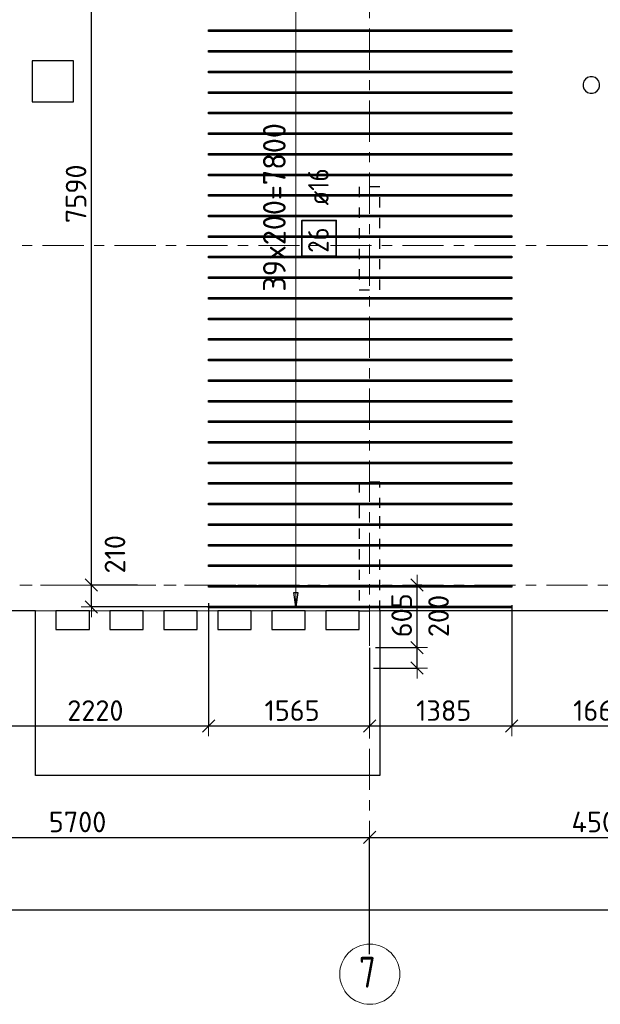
# Model space of a CAD drawing. Header units: metres. Extents: x -38 to 107, y -15 to 21.
# Tile 16 of 167: x 16.05 to 21.69, y -4.07 to 5.5. Entities that reach past the tile are written whole.
import ezdxf

# ---------------------------------------------------------------- set-up
doc = ezdxf.new("R2010")
doc.units = ezdxf.units.M
doc.header["$PDMODE"] = 65
for name, pattern in [('______11', [0.5, 0.4, -0.05, 0, -0.05]), ('______2', [0.0405, 0.03, -0.0105]), ('______3', [0.5, 0.4, -0.1]), ('______5', [1.1, 0.8, -0.1, 0.1, -0.1])]:
    doc.linetypes.add(name, pattern=pattern)
for name, color, linetype, lineweight in [('XR$2$Осевая линия (1)', 7, '______5', 13), ('XR$2$Размерная линия (1)', 7, 'Continuous', 13), ('XR$4$Балка (1)', 7, '______3', 13), ('XR$4$Перекрытие (1)', 7, 'Continuous', 35), ('XR$4$Размерная линия (1)', 7, 'Continuous', 13)]:
    doc.layers.add(name, color=color, linetype=linetype, lineweight=lineweight)
doc.layers.add('XR$4$Арм.стержн.Доп. Арм верхн.зоны Х', color=7, linetype='Continuous', lineweight=35, true_color=0x8c8cff)
doc.layers.add('XR$6$Стена_ бетон несущ.', color=7, linetype='Continuous', lineweight=70, true_color=0xb4b496)
doc.styles.add('ISOCPEUR', font='txt')
doc.dimstyles.new('DIMSTYLE_3', dxfattribs={"dimtxt": 0.2, "dimasz": 0.2, "dimexe": 0, "dimexo": 0, "dimgap": 0.1, "dimtad": 2, "dimdec": 0, "dimlfac": 1000, "dimrnd": 5, "dimzin": 12, "dimdsep": 46, "dimtxsty": 'ISOCPEUR', "dimblk1": 'ALL_ML_STRICH', "dimblk2": 'ALL_ML_STRICH', "dimsah": 1, "dimcen": 0, "dimclrd": 7, "dimclre": 256, "dimclrt": 7, "dimadec": 0, "dimazin": 0, "dimtfac": 1, "dimtdec": 0, "dimtix": 1, "dimtmove": 2, "dimatfit": 3, "dimfxl": 0, "dimtzin": 0, "dimlwd": 0, "dimlwe": -3, "dimarcsym": 0})
doc.dimstyles.new('DIMSTYLE_34', dxfattribs={"dimtxt": 0.2, "dimasz": 0.2, "dimexe": 0, "dimexo": 0, "dimgap": 0.1, "dimtad": 0, "dimdec": 0, "dimlfac": 1000, "dimrnd": 5, "dimzin": 12, "dimdsep": 46, "dimtxsty": 'ISOCPEUR', "dimblk1": 'ALL_ML_STRICH', "dimblk2": 'ALL_ML_STRICH', "dimsah": 1, "dimcen": 0, "dimclrd": 7, "dimclre": 256, "dimclrt": 7, "dimadec": 0, "dimazin": 0, "dimtfac": 1, "dimtdec": 0, "dimtix": 1, "dimtmove": 2, "dimatfit": 3, "dimfxl": 0, "dimtvp": 1.2, "dimtzin": 0, "dimlwd": 0, "dimlwe": -3, "dimarcsym": 0})

# ---------------------------------------------------------------- blocks, each defined once
blk = doc.blocks.new('ALL_ML_STRICH')
at = {"color": 0, "linetype": 'ByBlock', "lineweight": -2}
for p, q in [((0, -0.5), (0, 0.5)), ((-1, 0), (0.5, 0)), ((-0.3, -0.3), (0.3, 0.3))]:
    blk.add_line(p, q, dxfattribs=at)
blk = doc.blocks.new('*D12')
at = {"layer": 'DEFPOINTS', "color": 7, "linetype": 'Continuous', "lineweight": 13, "transparency": 33554687}
for p in [(0.5, -3.1033), (0.5, -3.1563), (61.6, -3.1401)]:
    blk.add_point(p, dxfattribs=at)
at = {"layer": 'XR$2$Размерная линия (1)', "color": 9, "linetype": 'Continuous', "lineweight": -2, "true_color": 0xc7c7c7, "transparency": 33554687}
for p, q in [((0.5, -3.1233), (0.5, -3.1563)), ((61.6, -3.1563), (61.6, -3.1563))]:
    blk.add_line(p, q, dxfattribs=at)
at = {"layer": 'XR$2$Размерная линия (1)', "color": 7, "linetype": 'Continuous', "lineweight": -2, "transparency": 33554687}
blk.add_line((0.5, -3.1563), (61.6, -3.1563), dxfattribs=at)
at = {"layer": 'XR$2$Размерная линия (1)', "color": 7, "linetype": 'Continuous', "lineweight": 13, "transparency": 33554687, "xscale": 0.2, "yscale": 0.2, "zscale": 0.2, "rotation": 180}
blk.add_blockref('ALL_ML_STRICH', (0.5, -3.1563), dxfattribs=at)
at = {"layer": 'XR$2$Размерная линия (1)', "color": 7, "linetype": 'Continuous', "lineweight": 13, "transparency": 33554687, "xscale": 0.2, "yscale": 0.2, "zscale": 0.2}
blk.add_blockref('ALL_ML_STRICH', (61.6, -3.1563), dxfattribs=at)
at = {"layer": 'XR$2$Размерная линия (1)', "color": 7, "linetype": 'Continuous', "lineweight": 13, "transparency": 33554687, "insert": (31.1, -3.0063), "char_height": 0.2, "width": 1, "attachment_point": 5, "style": 'ISOCPEUR'}
blk.add_mtext('\\A1;{61100}', dxfattribs=at)
blk = doc.blocks.new('*D16')
at = {"layer": 'DEFPOINTS', "color": 7, "linetype": 'Continuous', "lineweight": 13, "transparency": 33554687}
for p in [(13.75, -2.452), (13.75, -3.5132), (19.45, -3.6075)]:
    blk.add_point(p, dxfattribs=at)
at = {"layer": 'XR$2$Размерная линия (1)', "color": 9, "linetype": 'Continuous', "lineweight": -2, "true_color": 0xc7c7c7, "transparency": 33554687}
for p, q in [((13.75, -3.4932), (13.75, -2.452)), ((19.45, -3.5875), (19.45, -2.452))]:
    blk.add_line(p, q, dxfattribs=at)
at = {"layer": 'XR$2$Размерная линия (1)', "color": 7, "linetype": 'Continuous', "lineweight": -2, "transparency": 33554687}
blk.add_line((13.75, -2.452), (19.45, -2.452), dxfattribs=at)
at = {"layer": 'XR$2$Размерная линия (1)', "color": 7, "linetype": 'Continuous', "lineweight": 13, "transparency": 33554687, "xscale": 0.2, "yscale": 0.2, "zscale": 0.2, "rotation": 180}
blk.add_blockref('ALL_ML_STRICH', (13.75, -2.452), dxfattribs=at)
at = {"layer": 'XR$2$Размерная линия (1)', "color": 7, "linetype": 'Continuous', "lineweight": 13, "transparency": 33554687, "xscale": 0.2, "yscale": 0.2, "zscale": 0.2}
blk.add_blockref('ALL_ML_STRICH', (19.45, -2.452), dxfattribs=at)
at = {"layer": 'XR$2$Размерная линия (1)', "color": 7, "linetype": 'Continuous', "lineweight": 13, "transparency": 33554687, "insert": (16.61, -2.302), "char_height": 0.2, "width": 0.8, "attachment_point": 5, "style": 'ISOCPEUR'}
blk.add_mtext('\\A1;{5700}', dxfattribs=at)
blk = doc.blocks.new('*D17')
at = {"layer": 'DEFPOINTS', "color": 7, "linetype": 'Continuous', "lineweight": 13, "transparency": 33554687}
for p in [(19.45, -2.452), (23.95, -3.5208), (19.45, -3.6075)]:
    blk.add_point(p, dxfattribs=at)
at = {"layer": 'XR$2$Размерная линия (1)', "color": 9, "linetype": 'Continuous', "lineweight": -2, "true_color": 0xc7c7c7, "transparency": 33554687}
for p, q in [((19.45, -3.5875), (19.45, -2.452)), ((23.95, -3.5008), (23.95, -2.452))]:
    blk.add_line(p, q, dxfattribs=at)
at = {"layer": 'XR$2$Размерная линия (1)', "color": 7, "linetype": 'Continuous', "lineweight": -2, "transparency": 33554687}
blk.add_line((19.45, -2.452), (23.95, -2.452), dxfattribs=at)
at = {"layer": 'XR$2$Размерная линия (1)', "color": 7, "linetype": 'Continuous', "lineweight": 13, "transparency": 33554687, "xscale": 0.2, "yscale": 0.2, "zscale": 0.2, "rotation": 180}
blk.add_blockref('ALL_ML_STRICH', (19.45, -2.452), dxfattribs=at)
at = {"layer": 'XR$2$Размерная линия (1)', "color": 7, "linetype": 'Continuous', "lineweight": 13, "transparency": 33554687, "xscale": 0.2, "yscale": 0.2, "zscale": 0.2}
blk.add_blockref('ALL_ML_STRICH', (23.95, -2.452), dxfattribs=at)
at = {"layer": 'XR$2$Размерная линия (1)', "color": 7, "linetype": 'Continuous', "lineweight": 13, "transparency": 33554687, "insert": (21.7, -2.302), "char_height": 0.2, "width": 0.8, "attachment_point": 5, "style": 'ISOCPEUR'}
blk.add_mtext('\\A1;{4500}', dxfattribs=at)
blk = doc.blocks.new('*D431')
at = {"layer": 'DEFPOINTS', "color": 7, "linetype": 'Continuous', "lineweight": 13, "transparency": 33554687}
for p in [(17.2125, 0), (16.7454, -0.2119), (17.9626, -0.2119)]:
    blk.add_point(p, dxfattribs=at)
at = {"layer": 'XR$4$Размерная линия (1)', "color": 9, "linetype": 'Continuous', "lineweight": -2, "true_color": 0xc7c7c7, "transparency": 33554687}
for p, q in [((17.1925, 0), (16.7454, 0)), ((17.9426, -0.2119), (16.7454, -0.2119))]:
    blk.add_line(p, q, dxfattribs=at)
at = {"layer": 'XR$4$Размерная линия (1)', "color": 7, "linetype": 'Continuous', "lineweight": -2, "transparency": 33554687}
blk.add_line((16.7454, -0.2119), (16.7454, 0), dxfattribs=at)
at = {"layer": 'XR$4$Размерная линия (1)', "color": 7, "linetype": 'Continuous', "lineweight": 13, "transparency": 33554687, "xscale": 0.2, "yscale": 0.2, "zscale": 0.2}
for p, rotation in [((16.7454, 0), 90), ((16.7454, -0.2119), 270)]:
    blk.add_blockref('ALL_ML_STRICH', p, dxfattribs=dict(at, rotation=rotation))
at = {"layer": 'XR$4$Размерная линия (1)', "color": 7, "linetype": 'Continuous', "lineweight": 13, "transparency": 33554687, "insert": (16.974, 0.3001), "char_height": 0.2, "width": 0.6, "attachment_point": 5, "rotation": 90, "style": 'ISOCPEUR'}
blk.add_mtext('\\A1;{210}', dxfattribs=at)
blk = doc.blocks.new('*D432')
at = {"layer": 'DEFPOINTS', "color": 7, "linetype": 'Continuous', "lineweight": 13, "transparency": 33554687}
for p in [(17.9193, 7.5881), (16.7454, 0), (17.2125, 0)]:
    blk.add_point(p, dxfattribs=at)
at = {"layer": 'XR$4$Размерная линия (1)', "color": 9, "linetype": 'Continuous', "lineweight": -2, "true_color": 0xc7c7c7, "transparency": 33554687}
for p, q in [((17.8993, 7.5881), (16.7454, 7.5881)), ((17.1925, 0), (16.7454, 0))]:
    blk.add_line(p, q, dxfattribs=at)
at = {"layer": 'XR$4$Размерная линия (1)', "color": 7, "linetype": 'Continuous', "lineweight": -2, "transparency": 33554687}
blk.add_line((16.7454, 0), (16.7454, 7.5881), dxfattribs=at)
at = {"layer": 'XR$4$Размерная линия (1)', "color": 7, "linetype": 'Continuous', "lineweight": 13, "transparency": 33554687, "xscale": 0.2, "yscale": 0.2, "zscale": 0.2}
for p, rotation in [((16.7454, 7.5881), 90), ((16.7454, 0), 270)]:
    blk.add_blockref('ALL_ML_STRICH', p, dxfattribs=dict(at, rotation=rotation))
at = {"layer": 'XR$4$Размерная линия (1)', "color": 7, "linetype": 'Continuous', "lineweight": 13, "transparency": 33554687, "insert": (16.5954, 3.8041), "char_height": 0.2, "width": 0.8, "attachment_point": 5, "rotation": 90, "style": 'ISOCPEUR'}
blk.add_mtext('\\A1;{7590}', dxfattribs=at)
blk = doc.blocks.new('*D522')
at = {"layer": 'DEFPOINTS', "color": 7, "linetype": 'Continuous', "lineweight": 13, "transparency": 33554687}
for p in [(19.4865, -0.6067), (19.4698, -0.8067), (19.9127, -0.8067)]:
    blk.add_point(p, dxfattribs=at)
at = {"layer": 'XR$4$Размерная линия (1)', "color": 9, "linetype": 'Continuous', "lineweight": -2, "true_color": 0xc7c7c7, "transparency": 33554687}
for p, q in [((19.5065, -0.6067), (19.9127, -0.6067)), ((19.4898, -0.8067), (19.9127, -0.8067))]:
    blk.add_line(p, q, dxfattribs=at)
at = {"layer": 'XR$4$Размерная линия (1)', "color": 7, "linetype": 'Continuous', "lineweight": -2, "transparency": 33554687}
blk.add_line((19.9127, -0.8067), (19.9127, -0.6067), dxfattribs=at)
at = {"layer": 'XR$4$Размерная линия (1)', "color": 7, "linetype": 'Continuous', "lineweight": 13, "transparency": 33554687, "xscale": 0.2, "yscale": 0.2, "zscale": 0.2}
for p, rotation in [((19.9127, -0.6067), 90), ((19.9127, -0.8067), 270)]:
    blk.add_blockref('ALL_ML_STRICH', p, dxfattribs=dict(at, rotation=rotation))
at = {"layer": 'XR$4$Размерная линия (1)', "color": 7, "linetype": 'Continuous', "lineweight": 13, "transparency": 33554687, "insert": (20.1216, -0.2996), "char_height": 0.2, "width": 0.6, "attachment_point": 5, "rotation": 90, "style": 'ISOCPEUR'}
blk.add_mtext('\\A1;{200}', dxfattribs=at)
blk = doc.blocks.new('*D523')
at = {"layer": 'DEFPOINTS', "color": 7, "linetype": 'Continuous', "lineweight": 13, "transparency": 33554687}
for p in [(19.978, 0.0002), (19.4865, -0.6067), (19.9127, -0.6067)]:
    blk.add_point(p, dxfattribs=at)
at = {"layer": 'XR$4$Размерная линия (1)', "color": 9, "linetype": 'Continuous', "lineweight": -2, "true_color": 0xc7c7c7, "transparency": 33554687}
for p, q in [((19.958, 0.0002), (19.9127, 0.0002)), ((19.5065, -0.6067), (19.9127, -0.6067))]:
    blk.add_line(p, q, dxfattribs=at)
at = {"layer": 'XR$4$Размерная линия (1)', "color": 7, "linetype": 'Continuous', "lineweight": -2, "transparency": 33554687}
blk.add_line((19.9127, -0.6067), (19.9127, 0.0002), dxfattribs=at)
at = {"layer": 'XR$4$Размерная линия (1)', "color": 7, "linetype": 'Continuous', "lineweight": 13, "transparency": 33554687, "xscale": 0.2, "yscale": 0.2, "zscale": 0.2}
for p, rotation in [((19.9127, 0.0002), 90), ((19.9127, -0.6067), 270)]:
    blk.add_blockref('ALL_ML_STRICH', p, dxfattribs=dict(at, rotation=rotation))
at = {"layer": 'XR$4$Размерная линия (1)', "color": 7, "linetype": 'Continuous', "lineweight": 13, "transparency": 33554687, "insert": (19.7627, -0.2932), "char_height": 0.2, "width": 0.6, "attachment_point": 5, "rotation": 90, "style": 'ISOCPEUR'}
blk.add_mtext('\\A1;{605}', dxfattribs=at)
blk = doc.blocks.new('*D562')
at = {"layer": 'DEFPOINTS', "color": 7, "linetype": 'Continuous', "lineweight": 13, "transparency": 33554687}
for p in [(15.6623, -0.1338), (17.8841, -0.1548), (15.6623, -1.369)]:
    blk.add_point(p, dxfattribs=at)
at = {"layer": 'XR$4$Размерная линия (1)', "color": 9, "linetype": 'Continuous', "lineweight": -2, "true_color": 0xc7c7c7, "transparency": 33554687}
for p, q in [((15.6623, -0.1538), (15.6623, -1.369)), ((17.8841, -0.1748), (17.8841, -1.369))]:
    blk.add_line(p, q, dxfattribs=at)
at = {"layer": 'XR$4$Размерная линия (1)', "color": 7, "linetype": 'Continuous', "lineweight": -2, "transparency": 33554687}
blk.add_line((15.6623, -1.369), (17.8841, -1.369), dxfattribs=at)
at = {"layer": 'XR$4$Размерная линия (1)', "color": 7, "linetype": 'Continuous', "lineweight": 13, "transparency": 33554687, "xscale": 0.2, "yscale": 0.2, "zscale": 0.2, "rotation": 180}
blk.add_blockref('ALL_ML_STRICH', (15.6623, -1.369), dxfattribs=at)
at = {"layer": 'XR$4$Размерная линия (1)', "color": 7, "linetype": 'Continuous', "lineweight": 13, "transparency": 33554687, "xscale": 0.2, "yscale": 0.2, "zscale": 0.2}
blk.add_blockref('ALL_ML_STRICH', (17.8841, -1.369), dxfattribs=at)
at = {"layer": 'XR$4$Размерная линия (1)', "color": 7, "linetype": 'Continuous', "lineweight": 13, "transparency": 33554687, "insert": (16.7832, -1.219), "char_height": 0.2, "width": 0.8, "attachment_point": 5, "style": 'ISOCPEUR'}
blk.add_mtext('\\A1;{2220}', dxfattribs=at)
blk = doc.blocks.new('*D563')
at = {"layer": 'DEFPOINTS', "color": 7, "linetype": 'Continuous', "lineweight": 13, "transparency": 33554687}
for p in [(17.8841, -0.1548), (19.45, -0.5899), (17.8841, -1.369)]:
    blk.add_point(p, dxfattribs=at)
at = {"layer": 'XR$4$Размерная линия (1)', "color": 9, "linetype": 'Continuous', "lineweight": -2, "true_color": 0xc7c7c7, "transparency": 33554687}
for p, q in [((17.8841, -0.1748), (17.8841, -1.369)), ((19.45, -0.6099), (19.45, -1.369))]:
    blk.add_line(p, q, dxfattribs=at)
at = {"layer": 'XR$4$Размерная линия (1)', "color": 7, "linetype": 'Continuous', "lineweight": -2, "transparency": 33554687}
blk.add_line((17.8841, -1.369), (19.45, -1.369), dxfattribs=at)
at = {"layer": 'XR$4$Размерная линия (1)', "color": 7, "linetype": 'Continuous', "lineweight": 13, "transparency": 33554687, "xscale": 0.2, "yscale": 0.2, "zscale": 0.2, "rotation": 180}
blk.add_blockref('ALL_ML_STRICH', (17.8841, -1.369), dxfattribs=at)
at = {"layer": 'XR$4$Размерная линия (1)', "color": 7, "linetype": 'Continuous', "lineweight": 13, "transparency": 33554687, "xscale": 0.2, "yscale": 0.2, "zscale": 0.2}
blk.add_blockref('ALL_ML_STRICH', (19.45, -1.369), dxfattribs=at)
at = {"layer": 'XR$4$Размерная линия (1)', "color": 7, "linetype": 'Continuous', "lineweight": 13, "transparency": 33554687, "insert": (18.697, -1.219), "char_height": 0.2, "width": 0.8, "attachment_point": 5, "style": 'ISOCPEUR'}
blk.add_mtext('\\A1;{1565}', dxfattribs=at)
blk = doc.blocks.new('*D564')
at = {"layer": 'DEFPOINTS', "color": 7, "linetype": 'Continuous', "lineweight": 13, "transparency": 33554687}
for p in [(20.8341, -0.1731), (19.45, -0.5899), (19.45, -1.369)]:
    blk.add_point(p, dxfattribs=at)
at = {"layer": 'XR$4$Размерная линия (1)', "color": 9, "linetype": 'Continuous', "lineweight": -2, "true_color": 0xc7c7c7, "transparency": 33554687}
for p, q in [((20.8341, -0.1931), (20.8341, -1.369)), ((19.45, -0.6099), (19.45, -1.369))]:
    blk.add_line(p, q, dxfattribs=at)
at = {"layer": 'XR$4$Размерная линия (1)', "color": 7, "linetype": 'Continuous', "lineweight": -2, "transparency": 33554687}
blk.add_line((19.45, -1.369), (20.8341, -1.369), dxfattribs=at)
at = {"layer": 'XR$4$Размерная линия (1)', "color": 7, "linetype": 'Continuous', "lineweight": 13, "transparency": 33554687, "xscale": 0.2, "yscale": 0.2, "zscale": 0.2, "rotation": 180}
blk.add_blockref('ALL_ML_STRICH', (19.45, -1.369), dxfattribs=at)
at = {"layer": 'XR$4$Размерная линия (1)', "color": 7, "linetype": 'Continuous', "lineweight": 13, "transparency": 33554687, "xscale": 0.2, "yscale": 0.2, "zscale": 0.2}
blk.add_blockref('ALL_ML_STRICH', (20.8341, -1.369), dxfattribs=at)
at = {"layer": 'XR$4$Размерная линия (1)', "color": 7, "linetype": 'Continuous', "lineweight": 13, "transparency": 33554687, "insert": (20.172, -1.219), "char_height": 0.2, "width": 0.8, "attachment_point": 5, "style": 'ISOCPEUR'}
blk.add_mtext('\\A1;{1385}', dxfattribs=at)
blk = doc.blocks.new('*D565')
at = {"layer": 'DEFPOINTS', "color": 7, "linetype": 'Continuous', "lineweight": 13, "transparency": 33554687}
for p in [(20.8341, -0.1731), (22.4929, -0.1919), (20.8341, -1.369)]:
    blk.add_point(p, dxfattribs=at)
at = {"layer": 'XR$4$Размерная линия (1)', "color": 9, "linetype": 'Continuous', "lineweight": -2, "true_color": 0xc7c7c7, "transparency": 33554687}
for p, q in [((20.8341, -0.1931), (20.8341, -1.369)), ((22.4929, -0.2119), (22.4929, -1.369))]:
    blk.add_line(p, q, dxfattribs=at)
at = {"layer": 'XR$4$Размерная линия (1)', "color": 7, "linetype": 'Continuous', "lineweight": -2, "transparency": 33554687}
blk.add_line((20.8341, -1.369), (22.4929, -1.369), dxfattribs=at)
at = {"layer": 'XR$4$Размерная линия (1)', "color": 7, "linetype": 'Continuous', "lineweight": 13, "transparency": 33554687, "xscale": 0.2, "yscale": 0.2, "zscale": 0.2, "rotation": 180}
blk.add_blockref('ALL_ML_STRICH', (20.8341, -1.369), dxfattribs=at)
at = {"layer": 'XR$4$Размерная линия (1)', "color": 7, "linetype": 'Continuous', "lineweight": 13, "transparency": 33554687, "xscale": 0.2, "yscale": 0.2, "zscale": 0.2}
blk.add_blockref('ALL_ML_STRICH', (22.4929, -1.369), dxfattribs=at)
at = {"layer": 'XR$4$Размерная линия (1)', "color": 7, "linetype": 'Continuous', "lineweight": 13, "transparency": 33554687, "insert": (21.6935, -1.219), "char_height": 0.2, "width": 0.8, "attachment_point": 5, "style": 'ISOCPEUR'}
blk.add_mtext('\\A1;{1660}', dxfattribs=at)

msp = doc.modelspace()

# ---------------------------------------------------------------- linework, layer by layer
at = {"layer": 'XR$2$Осевая линия (1)', "color": 253, "linetype": '______11', "lineweight": 13, "true_color": 0xa0a0a0, "transparency": 33554687}
for p, q in [((19.45, -3.39), (19.45, 8.13)), ((-2.63, 3.3), (62.6, 3.3)), ((-2.63, 0), (62.6, 0))]:
    msp.add_line(p, q, dxfattribs=at)
at = {"layer": 'XR$2$Осевая линия (1)', "color": 7, "linetype": 'Continuous', "lineweight": 13, "transparency": 33554687}
msp.add_circle((19.4524, -3.7819), 0.2924, dxfattribs=at)
at = {"layer": 'XR$4$Арм.стержн.Доп. Арм верхн.зоны Х', "color": 7, "linetype": 'Continuous', "lineweight": 13, "transparency": 33554687}
for q in [(18.7341, 7.5881), (18.7341, -0.2119)]:
    msp.add_line((18.7341, -0.2119), q, dxfattribs=at)
at = {"layer": 'XR$4$Арм.стержн.Доп. Арм верхн.зоны Х', "color": 7, "linetype": 'Continuous', "lineweight": 25, "transparency": 33554687}
for p, q in [((18.7341, -0.2119), (18.7141, -0.0719)), ((18.7141, -0.0719), (18.7541, -0.0719)), ((18.7541, -0.0719), (18.7341, -0.2119))]:
    msp.add_line(p, q, dxfattribs=at)
at = {"layer": 'XR$4$Арм.стержн.Доп. Арм верхн.зоны Х', "color": 253, "linetype": 'Continuous', "lineweight": -3, "true_color": 0xa0a0a0, "transparency": 33554687}
for q in [(18.6341, -0.2119), (18.8341, -0.2119)]:
    msp.add_line((18.7341, -0.2119), q, dxfattribs=at)
at = {"layer": 'XR$4$Арм.стержн.Доп. Арм верхн.зоны Х', "color": 7, "linetype": 'Continuous', "lineweight": 25, "transparency": 33554687}
for points in [[(20.8341, 5.3801), (17.8841, 5.3801), (17.8841, 5.3961), (20.8341, 5.3961), (20.8341, 5.3801)], [(20.8341, 5.1801), (17.8841, 5.1801), (17.8841, 5.1961), (20.8341, 5.1961), (20.8341, 5.1801)], [(20.8341, 4.9801), (17.8841, 4.9801), (17.8841, 4.9961), (20.8341, 4.9961), (20.8341, 4.9801)], [(20.8341, 4.7801), (17.8841, 4.7801), (17.8841, 4.7961), (20.8341, 4.7961), (20.8341, 4.7801)], [(20.8341, 4.5801), (17.8841, 4.5801), (17.8841, 4.5961), (20.8341, 4.5961), (20.8341, 4.5801)], [(20.8341, 4.3801), (17.8841, 4.3801), (17.8841, 4.3961), (20.8341, 4.3961), (20.8341, 4.3801)], [(20.8341, 4.1801), (17.8841, 4.1801), (17.8841, 4.1961), (20.8341, 4.1961), (20.8341, 4.1801)], [(20.8341, 3.9801), (17.8841, 3.9801), (17.8841, 3.9961), (20.8341, 3.9961), (20.8341, 3.9801)], [(20.8341, 3.7801), (17.8841, 3.7801), (17.8841, 3.7961), (20.8341, 3.7961), (20.8341, 3.7801)], [(20.8341, 3.5801), (17.8841, 3.5801), (17.8841, 3.5961), (20.8341, 3.5961), (20.8341, 3.5801)], [(20.8341, 3.3801), (17.8841, 3.3801), (17.8841, 3.3961), (20.8341, 3.3961), (20.8341, 3.3801)], [(20.8341, 3.1801), (17.8841, 3.1801), (17.8841, 3.1961), (20.8341, 3.1961), (20.8341, 3.1801)], [(20.8341, 2.9801), (17.8841, 2.9801), (17.8841, 2.9961), (20.8341, 2.9961), (20.8341, 2.9801)], [(20.8341, 2.7801), (17.8841, 2.7801), (17.8841, 2.7961), (20.8341, 2.7961), (20.8341, 2.7801)], [(20.8341, 2.5801), (17.8841, 2.5801), (17.8841, 2.5961), (20.8341, 2.5961), (20.8341, 2.5801)], [(20.8341, 2.3801), (17.8841, 2.3801), (17.8841, 2.3961), (20.8341, 2.3961), (20.8341, 2.3801)], [(20.8341, 2.1801), (17.8841, 2.1801), (17.8841, 2.1961), (20.8341, 2.1961), (20.8341, 2.1801)], [(20.8341, 1.9801), (17.8841, 1.9801), (17.8841, 1.9961), (20.8341, 1.9961), (20.8341, 1.9801)], [(20.8341, 1.7801), (17.8841, 1.7801), (17.8841, 1.7961), (20.8341, 1.7961), (20.8341, 1.7801)], [(20.8341, 1.5801), (17.8841, 1.5801), (17.8841, 1.5961), (20.8341, 1.5961), (20.8341, 1.5801)], [(20.8341, 1.3801), (17.8841, 1.3801), (17.8841, 1.3961), (20.8341, 1.3961), (20.8341, 1.3801)], [(20.8341, 1.1801), (17.8841, 1.1801), (17.8841, 1.1961), (20.8341, 1.1961), (20.8341, 1.1801)], [(20.8341, 0.9801), (17.8841, 0.9801), (17.8841, 0.9961), (20.8341, 0.9961), (20.8341, 0.9801)], [(20.8341, 0.7801), (17.8841, 0.7801), (17.8841, 0.7961), (20.8341, 0.7961), (20.8341, 0.7801)], [(20.8341, 0.5801), (17.8841, 0.5801), (17.8841, 0.5961), (20.8341, 0.5961), (20.8341, 0.5801)], [(20.8341, 0.3801), (17.8841, 0.3801), (17.8841, 0.3961), (20.8341, 0.3961), (20.8341, 0.3801)], [(20.8341, 0.1801), (17.8841, 0.1801), (17.8841, 0.1961), (20.8341, 0.1961), (20.8341, 0.1801)], [(20.8341, -0.0199), (17.8841, -0.0199), (17.8841, -0.0039), (20.8341, -0.0039), (20.8341, -0.0199)], [(20.8341, -0.2199), (17.8841, -0.2199), (17.8841, -0.2039), (20.8341, -0.2039), (20.8341, -0.2199)]]:
    msp.add_lwpolyline(points, dxfattribs=at)
at = {"layer": 'XR$4$Арм.стержн.Доп. Арм верхн.зоны Х', "color": 7, "linetype": 'Continuous', "lineweight": 35, "transparency": 33554687}
msp.add_lwpolyline([(19.1259, 3.1981), (19.1259, 3.5448), (18.7925, 3.5448), (18.7925, 3.1981), (19.1259, 3.1981)], dxfattribs=at)
at = {"layer": 'XR$4$Балка (1)', "color": 7, "linetype": '______2', "lineweight": 18, "transparency": 33554687}
for p, q in [((19.55, 0.0002), (13.6501, 0.0002)), ((19.55, -0.2498), (19.55, 0.0002)), ((16.1997, -0.2498), (16.3997, -0.2498)), ((16.7247, -0.2498), (16.9247, -0.2498)), ((17.2497, -0.2498), (17.4497, -0.2498)), ((17.7747, -0.2498), (17.9747, -0.2498)), ((18.2997, -0.2498), (18.4997, -0.2498)), ((18.8247, -0.2498), (19.0247, -0.2498)), ((19.3497, -0.2498), (19.55, -0.2498))]:
    msp.add_line(p, q, dxfattribs=at)
at = {"layer": 'XR$4$Перекрытие (1)', "color": 7, "linetype": 'Continuous', "lineweight": 25, "transparency": 33554687}
for p, q in [((16.17, 5.0968), (16.17, 4.6968)), ((16.57, 5.0968), (16.17, 5.0968)), ((16.57, 4.6968), (16.57, 5.0968)), ((21.536, 4.8976), (21.5282, 4.8736)), ((21.5509, 4.918), (21.536, 4.8976)), ((21.5713, 4.9328), (21.5509, 4.918)), ((21.5953, 4.9406), (21.5713, 4.9328)), ((21.6205, 4.9406), (21.5953, 4.9406)), ((21.6445, 4.9328), (21.6205, 4.9406)), ((21.6649, 4.918), (21.6445, 4.9328)), ((21.6798, 4.8976), (21.6649, 4.918)), ((21.6876, 4.8736), (21.6798, 4.8976)), ((21.5282, 4.8736), (21.5282, 4.8483)), ((21.5282, 4.8483), (21.536, 4.8243)), ((21.536, 4.8243), (21.5509, 4.8039)), ((21.5509, 4.8039), (21.5713, 4.7891)), ((21.5713, 4.7891), (21.5953, 4.7813)), ((21.6205, 4.7813), (21.6445, 4.7891)), ((21.6445, 4.7891), (21.6649, 4.8039)), ((21.6649, 4.8039), (21.6798, 4.8243)), ((21.6798, 4.8243), (21.6876, 4.8483)), ((21.6876, 4.8483), (21.6876, 4.8736)), ((16.17, 4.6968), (16.57, 4.6968)), ((21.5953, 4.7813), (21.6205, 4.7813)), ((16.1997, -0.2498), (13.6501, -0.2498)), ((16.1997, -0.4298), (16.1997, -0.2498)), ((16.3997, -0.2498), (16.3997, -0.4298)), ((16.7247, -0.2498), (16.3997, -0.2498)), ((16.7247, -0.4298), (16.7247, -0.2498)), ((16.9247, -0.2498), (16.9247, -0.4298)), ((17.2497, -0.2498), (16.9247, -0.2498)), ((17.2497, -0.4298), (17.2497, -0.2498)), ((17.4497, -0.2498), (17.4497, -0.4298)), ((17.7747, -0.2498), (17.4497, -0.2498)), ((17.7747, -0.4298), (17.7747, -0.2498)), ((17.9747, -0.2498), (17.9747, -0.4298)), ((18.2997, -0.2498), (17.9747, -0.2498)), ((18.2997, -0.4298), (18.2997, -0.2498)), ((18.4997, -0.2498), (18.4997, -0.4298)), ((18.8247, -0.2498), (18.4997, -0.2498)), ((18.8247, -0.4298), (18.8247, -0.2498)), ((19.0247, -0.2498), (19.0247, -0.4298)), ((19.3497, -0.2498), (19.0247, -0.2498)), ((19.3497, -0.4298), (19.3497, -0.2498)), ((19.5497, -0.2498), (19.5497, -0.4298)), ((25.925, -0.2499), (19.55, -0.2498)), ((16.1997, -1.8498), (16.1997, -0.4298)), ((16.3997, -0.4298), (16.7247, -0.4298)), ((16.9247, -0.4298), (17.2497, -0.4298)), ((17.4497, -0.4298), (17.7747, -0.4298)), ((17.9747, -0.4298), (18.2997, -0.4298)), ((18.4997, -0.4298), (18.8247, -0.4298)), ((19.0247, -0.4298), (19.3497, -0.4298)), ((19.5497, -0.4298), (19.5497, -1.8498)), ((19.5497, -1.8498), (16.1997, -1.8498))]:
    msp.add_line(p, q, dxfattribs=at)
at = {"layer": 'XR$4$Перекрытие (1)', "color": 7, "linetype": '______2', "lineweight": 18, "transparency": 33554687}
for p, q in [((16.3997, -0.2498), (16.1997, -0.2498)), ((16.1997, -0.2498), (16.3997, -0.2498)), ((16.9247, -0.2498), (16.7247, -0.2498)), ((16.7247, -0.2498), (16.9247, -0.2498)), ((17.4497, -0.2498), (17.2497, -0.2498)), ((17.2497, -0.2498), (17.4497, -0.2498)), ((17.9747, -0.2498), (17.7747, -0.2498)), ((17.7747, -0.2498), (17.9747, -0.2498)), ((18.4997, -0.2498), (18.2997, -0.2498)), ((18.2997, -0.2498), (18.4997, -0.2498)), ((19.0247, -0.2498), (18.8247, -0.2498)), ((18.8247, -0.2498), (19.0247, -0.2498)), ((19.5497, -0.2498), (19.3497, -0.2498)), ((19.3497, -0.2498), (19.55, -0.2498))]:
    msp.add_line(p, q, dxfattribs=at)
at = {"layer": 'XR$6$Стена_ бетон несущ.', "color": 253, "linetype": '______2', "lineweight": -3, "true_color": 0xa0a0a0, "transparency": 33554687}
for p, q in [((19.35, 3.87), (19.35, 2.87)), ((19.55, 3.87), (19.35, 3.87)), ((19.55, 2.87), (19.55, 3.87)), ((19.35, 2.87), (19.55, 2.87)), ((19.55, 1), (19.35, 1)), ((19.35, 1), (19.35, 0.75)), ((19.55, 0.75), (19.55, 1)), ((19.35, 0.75), (19.35, -0.25)), ((19.55, 0.5702), (19.55, 0.75)), ((19.55, -0.25), (19.55, 0.5702)), ((19.35, -0.25), (19.55, -0.25))]:
    msp.add_line(p, q, dxfattribs=at)

# ---------------------------------------------------------------- texts
at = {"layer": 'XR$2$Осевая линия (1)', "color": 7, "linetype": 'Continuous', "lineweight": 13, "transparency": 33554687, "insert": (19.3474, -3.9124), "char_height": 0.3, "width": 0.326407, "attachment_point": 7, "style": 'ISOCPEUR'}
msp.add_mtext('\\W0.78;7', dxfattribs=at)
at = {"layer": 'XR$4$Арм.стержн.Доп. Арм верхн.зоны Х', "color": 7, "linetype": 'Continuous', "lineweight": 13, "transparency": 33554687, "insert": (18.6341, 2.8521), "char_height": 0.22, "width": 1.799783, "attachment_point": 7, "rotation": 90, "style": 'ISOCPEUR'}
msp.add_mtext('\\W0.97;39x200=7800', dxfattribs=at)
at = {"layer": 'XR$4$Арм.стержн.Доп. Арм верхн.зоны Х', "color": 7, "linetype": 'Continuous', "lineweight": 25, "transparency": 33554687, "char_height": 0.2, "attachment_point": 7, "rotation": 90, "style": 'ISOCPEUR'}
for s, insert, width in [('\\W0.89; ø16 ', (19.0525, 3.5781), 0.749105), ('\\W0.87;26', (19.0525, 3.2314), 0.367208)]:
    msp.add_mtext(s, dxfattribs=dict(at, insert=insert, width=width))

# ---------------------------------------------------------------- dimensions: what is measured, and where the dimension line sits
at = {"layer": 'XR$2$Размерная линия (1)', "color": 7, "linetype": 'Continuous', "lineweight": 13, "transparency": 33554687}
for base, p1, p2, picture, middle in [((19.45, -2.452), (13.75, -3.4932), (19.45, -3.5875), '*D16', (16.61, -2.302)), ((23.95, -2.452), (19.45, -3.5875), (23.95, -3.5008), '*D17', (21.7, -2.302)), ((61.6, -3.1563), (0.5, -3.1233), (61.6, -3.1563), '*D12', (31.1, -3.0063))]:
    dim = msp.add_linear_dim(base=base, p1=p1, p2=p2, dimstyle='DIMSTYLE_3', override={"dimpost": '<>', "dimclrd": 7, "dimclre": 9, "dimclrt": 7, "dimlwd": 0, "dimlwe": 65533}, dxfattribs=at)
    dim.commit()
    dim.dimension.update_dxf_attribs({"geometry": picture, "text_midpoint": middle, "dimtype": 160})
at = {"layer": 'XR$4$Размерная линия (1)', "color": 7, "linetype": 'Continuous', "lineweight": 13, "transparency": 33554687}
for base, p1, p2, dimstyle, picture, middle in [((16.7454, 7.5881), (17.1925, 0), (17.8993, 7.5881), 'DIMSTYLE_3', '*D432', (16.5954, 3.8041)), ((16.7454, 0), (17.9426, -0.2119), (17.1925, 0), 'DIMSTYLE_34', '*D431', (16.974, 0.3001)), ((19.9127, 0.0002), (19.5065, -0.6067), (19.958, 0.0002), 'DIMSTYLE_3', '*D523', (19.7627, -0.2932)), ((19.9127, -0.6067), (19.4898, -0.8067), (19.5065, -0.6067), 'DIMSTYLE_34', '*D522', (20.1216, -0.2996))]:
    dim = msp.add_linear_dim(base=base, p1=p1, p2=p2, angle=90, dimstyle=dimstyle, override={"dimpost": '<>', "dimclrd": 7, "dimclre": 9, "dimclrt": 7, "dimlwd": 0, "dimlwe": 65533}, dxfattribs=at)
    dim.commit()
    dim.dimension.update_dxf_attribs({"geometry": picture, "text_midpoint": middle, "dimtype": 160})
for base, p1, p2, picture, middle in [((17.8841, -1.369), (15.6623, -0.1538), (17.8841, -0.1748), '*D562', (16.7832, -1.219)), ((19.45, -1.369), (17.8841, -0.1748), (19.45, -0.6099), '*D563', (18.697, -1.219)), ((20.8341, -1.369), (19.45, -0.6099), (20.8341, -0.1931), '*D564', (20.172, -1.219)), ((22.4929, -1.369), (20.8341, -0.1931), (22.4929, -0.2119), '*D565', (21.6935, -1.219))]:
    dim = msp.add_linear_dim(base=base, p1=p1, p2=p2, dimstyle='DIMSTYLE_3', override={"dimpost": '<>', "dimclrd": 7, "dimclre": 9, "dimclrt": 7, "dimlwd": 0, "dimlwe": 65533}, dxfattribs=at)
    dim.commit()
    dim.dimension.update_dxf_attribs({"geometry": picture, "text_midpoint": middle, "dimtype": 160})

doc.saveas('drawing.dxf')
